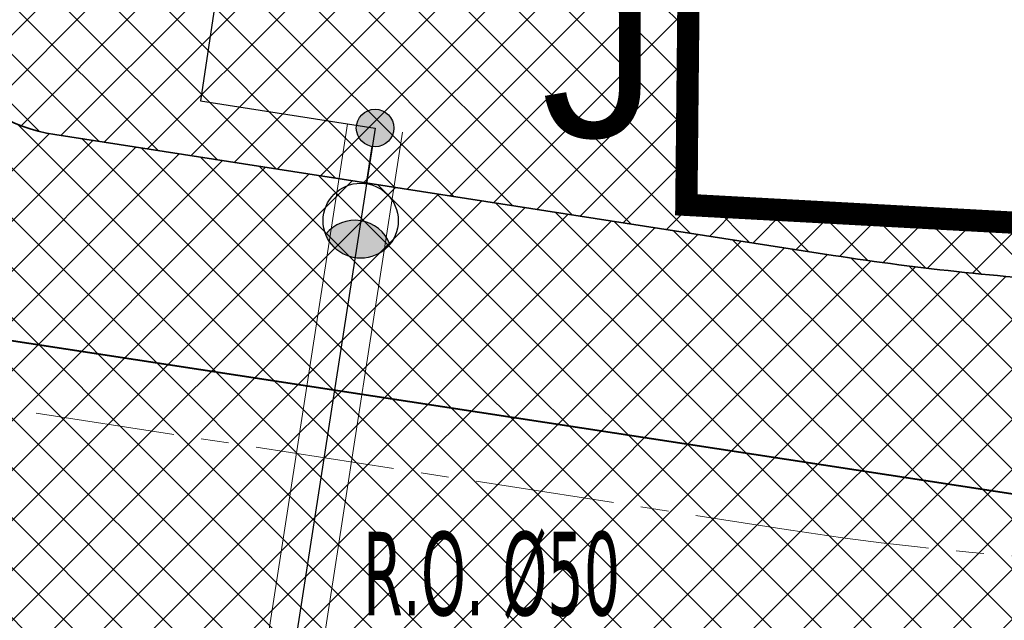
# Model space of a CAD drawing. Header units: metres. Extents: x 5515420 to 5516573, y 5683131 to 5683463.
# Tile 7 of 94: x 5516062 to 5516071, y 5683319 to 5683324. Entities that reach past the tile are written whole.
import ezdxf
from ezdxf.enums import TextEntityAlignment as Align
from ezdxf.lldxf.tags import DXFTag

# ---------------------------------------------------------------- set-up
doc = ezdxf.new("R2010")
doc.units = ezdxf.units.M
doc.linetypes.add('CENTER', pattern=[2, 1.25, -0.25, 0.25, -0.25])
doc.linetypes.add('L_0_02', pattern=[0])
doc.layers.get('0').update_dxf_attribs({"linetype": 'CONTINUOUS', "lineweight": 18, "true_color": 0x000000})
doc.layers.get('Defpoints').update_dxf_attribs({"linetype": 'CONTINUOUS'})
for name, color, linetype in [('--EL_KALBE_Nn', 240, '--LINIA_nN'), ('--EL_LEGENDA', 240, 'CONTINUOUS'), ('--EL_projektowane', 240, 'CONTINUOUS'), ('--oświetlenie wokół budynku', 240, 'CONTINUOUS'), ('A-Bilans', 184, 'CONTINUOUS'), ('A-Granica', 94, 'CENTER'), ('A-Nawierzchnie', 41, 'CONTINUOUS'), ('CEG_SEL_atrybut_bloku1', 7, 'CONTINUOUS'), ('CEG_SEL_atrybut_bloku2', 9, 'CONTINUOUS')]:
    doc.layers.add(name, color=color, linetype=linetype)
for name, color, linetype, lineweight in [('A-Drogi', 170, 'CONTINUOUS', 35), ('D-WYMIARY', 7, 'CONTINUOUS', 15), ('RR_kd', 106, 'CONTINUOUS', 40)]:
    doc.layers.add(name, color=color, linetype=linetype, lineweight=lineweight)
doc.layers.add('EGB_DzialkaEwidencyjna', color=7, linetype='L_0_02', lineweight=18, true_color=0x000000)
doc.layers.get('0').off()
doc.styles.add('GEO-INFO', font='arial.ttf')
doc.styles.add('ROMANS', font='romans', dxfattribs={"width": 0.9, "oblique": 15})
doc.styles.get("Standard").update_dxf_attribs({"font": 'simplex.shx'})
doc.styles.add('verdena2', font='verdana.ttf', dxfattribs={"width": 0.5, "height": 0.75})
tags = doc.linetypes.add('--LINIA_nN', pattern='A,0.5,-0.2,["nN",Standard,S=0.1,R=0,X=-0.1,Y=-0.05],-0.25', length=0.95).pattern_tags.tags
tags[6] = DXFTag(74, 10)
doc.dimstyles.get("Standard").update_dxf_attribs({"dimtxt": 0.18, "dimasz": 0.18, "dimexe": 0.18, "dimexo": 0.0625, "dimgap": 0.09, "dimtad": 0, "dimtih": 1, "dimtoh": 1, "dimdec": 4, "dimzin": 0, "dimdsep": 46, "dimtxsty": 'Standard', "dimcen": 0.09, "dimadec": 0, "dimazin": 0, "dimtfac": 1, "dimtdec": 4, "dimtofl": 0, "dimtmove": 0, "dimatfit": 3, "dimfxl": 1, "dimtolj": 1, "dimtzin": 0, "dimarcsym": 0})
pattern_1 = [(45, (0, 0), (-0.2245064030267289, 0.2245064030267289), []), (135, (0, 0), (-0.2245064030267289, -0.2245064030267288), [])]

# ---------------------------------------------------------------- blocks, each defined once
blk = doc.blocks.new('L_0_02_2')
at = {"color": 0}
blk.add_point((0, 0), dxfattribs=at)
blk = doc.blocks.new('L_0_02_1')
at = {"color": 0}
blk.add_point((0, 0), dxfattribs=at)
blk = doc.blocks.new('_ARCHTICK')
at = {"color": 0, "linetype": 'ByBlock', "lineweight": -2}
blk.add_line((0, 0), (-1, 0), dxfattribs=at)
blk.add_solid([(0.397747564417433, 0.3093592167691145), (0.3093592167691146, 0.397747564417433), (-0.3093592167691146, -0.397747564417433), (-0.397747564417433, -0.3093592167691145)], dxfattribs=at)
blk = doc.blocks.new('*D292')
at = {"layer": 'D-WYMIARY', "color": 14, "lineweight": -2}
for p, q in [((5516059.793751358, 5683325.168525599), (5516058.088289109, 5683314.17240944)), ((5516062.87289336, 5683324.286178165), (5516059.356935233, 5683324.831491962)), ((5516061.29004259, 5683314.080610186), (5516057.774084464, 5683314.625923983))]:
    blk.add_line(p, q, dxfattribs=at)
at = {"layer": 'Defpoints', "color": 0}
for p in [(5516063.231110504, 5683324.230619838), (5516058.149594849, 5683314.56768353), (5516061.648259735, 5683314.025051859)]:
    blk.add_point(p, dxfattribs=at)
at = {"layer": 'D-WYMIARY', "color": 14, "lineweight": -2, "xscale": 0.5, "yscale": 0.5, "zscale": 0.5}
for p, rotation in [((5516059.732445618, 5683324.773251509), 81.18385189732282), ((5516058.149594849, 5683314.56768353), 261.1838518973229)]:
    blk.add_blockref('_ARCHTICK', p, dxfattribs=dict(at, rotation=rotation))
at = {"layer": 'D-WYMIARY', "color": 50, "linetype": 'ByBlock', "insert": (5516058.521041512, 5683319.735604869), "char_height": 0.75, "attachment_point": 5, "rotation": 81.18385189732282}
blk.add_mtext('\\A1;10.3', dxfattribs=at)
blk = doc.blocks.new('*D903')
at = {"layer": 'D-WYMIARY', "color": 14, "lineweight": -2}
for p, q in [((5516058.586720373, 5683318.539222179), (5516109.045570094, 5683427.392488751)), ((5516122.905073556, 5683420.527040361), (5516108.532585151, 5683427.189396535)), ((5516072.782673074, 5683312.399584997), (5516058.410184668, 5683319.061941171))]:
    blk.add_line(p, q, dxfattribs=at)
at = {"layer": 'Defpoints', "color": 0}
for p in [(5516108.877345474, 5683427.029583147), (5516123.23395676, 5683420.3745868), (5516073.111556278, 5683312.247131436)]:
    blk.add_point(p, dxfattribs=at)
at = {"layer": 'D-WYMIARY', "color": 14, "lineweight": -2, "xscale": 0.5, "yscale": 0.5, "zscale": 0.5}
for p, rotation in [((5516108.877345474, 5683427.029583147), 65.12995453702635), ((5516058.754944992, 5683318.902127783), 245.1299545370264)]:
    blk.add_blockref('_ARCHTICK', p, dxfattribs=dict(at, rotation=rotation))
at = {"layer": 'D-WYMIARY', "color": 50, "linetype": 'ByBlock', "insert": (5516083.43055803, 5683373.144594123), "char_height": 0.75, "attachment_point": 5, "rotation": 65.12995453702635}
blk.add_mtext('\\A1;119.2', dxfattribs=at)
blk = doc.blocks.new('oprawa zewnetrzna stojaca')
for points in [[(2.625000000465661, 0, 0.2679491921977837), (2.25, 0.6495190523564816, 0.5773502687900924), (2.25, -0.6495190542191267, 0.267949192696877)], [(0.375, 0, 1.000000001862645), (-0.3749999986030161, 0, 1.000000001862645)]]:
    blk.add_hatch(color=256).paths.add_polyline_path(points)
blk.add_line((1.125000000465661, 0), (0.375, 0))
for centre, radius in [((1.875, 0), 0.7500000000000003), ((0, 0), 0.375)]:
    blk.add_circle(centre, radius)
blk.add_arc((2.625000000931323, -1.862645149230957e-09), 0.7500000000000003, 120.0000000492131, 239.999999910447)
at = {"layer": 'CEG_SEL_atrybut_bloku1', "style": 'ROMANS', "width": 0.6000000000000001, "flags": 8}
blk.add_attdef('TYP', text='', height=1, dxfattribs=at).set_placement((1.872500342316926, 0.900000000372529), align=Align.CENTER)
at = {"layer": 'CEG_SEL_atrybut_bloku2', "style": 'ROMANS', "width": 0.6, "flags": 8}
for tag, p in [('OPIS1', (1.872500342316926, -1.638064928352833)), ('OPIS2', (1.872500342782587, -2.499397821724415))]:
    blk.add_attdef(tag, text='', height=0.7500000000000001, dxfattribs=at).set_placement(p, align=Align.CENTER)

msp = doc.modelspace()

# ---------------------------------------------------------------- hatches: boundary and pattern name
at = {"layer": 'A-Nawierzchnie', "linetype": 'ByBlock', "true_color": 0xb7e0ab, "transparency": 33554687}
h = msp.add_hatch(dxfattribs=at)
h.set_pattern_fill('ANSI37', color=9, scale=0.1, style=0)
h.set_pattern_definition([(45, (615.2743167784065, 129.3192508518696), (-0.2245064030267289, 0.2245064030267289), []), (135, (615.2743167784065, 129.3192508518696), (-0.2245064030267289, -0.2245064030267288), [])])
h.paths.add_polyline_path([(5516099.6639383, 5683319.509563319), (5516093.18050492, 5683320.492467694, 0.02400827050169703), (5516090.889116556, 5683320.728043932), (5516071.666547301, 5683321.775596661, -0.02484724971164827), (5516069.295594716, 5683322.023371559), (5516062.302756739, 5683323.108692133, -0.3638266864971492), (5516061.032989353, 5683324.559218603), (5516063.231110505, 5683324.230619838), (5516064.490548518, 5683332.646905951), (5516062.29494606, 5683332.975128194), (5516065.4430103, 5683353.379441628, 0.414213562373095), (5516062.9339508, 5683356.800643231), (5516050.08979864, 5683358.776220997, 0.4141947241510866), (5516046.668626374, 5683356.267352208), (5516042.257273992, 5683327.598946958, 0.4142317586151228), (5516044.766305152, 5683324.177561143), (5516053.343595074, 5683322.858275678, -0.02007901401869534), (5516053.579985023, 5683322.812134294), (5516052.668604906, 5683316.935679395), (5516054.150876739, 5683316.705803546), (5516053.920999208, 5683315.223525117), (5516046.954293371, 5683316.304038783), (5516046.53358273, 5683313.591470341), (5516044.962368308, 5683313.835160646), (5516043.961552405, 5683307.382313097), (5516045.532766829, 5683307.138622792), (5516044.092847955, 5683297.854620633), (5516044.241075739, 5683297.831630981), (5516044.011179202, 5683296.349353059), (5516069.871986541, 5683292.33842502), (5516070.101883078, 5683293.820702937), (5516070.250110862, 5683293.797713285), (5516071.690029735, 5683303.081715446), (5516073.26124416, 5683302.838025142), (5516074.262060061, 5683309.290872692), (5516072.690845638, 5683309.534562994), (5516073.111556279, 5683312.247131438), (5516066.144886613, 5683313.327639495), (5516066.374772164, 5683314.809910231), (5516068.140582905, 5683314.536067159), (5516068.712784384, 5683314.452779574), (5516069.444190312, 5683314.361830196), (5516070.42180041, 5683314.267207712), (5516071.256411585, 5683314.210627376), (5516075.58645081, 5683313.974792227), (5516074.85022779, 5683300.465115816), (5516082.256583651, 5683299.380121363), (5516080.796957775, 5683289.416467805), (5516090.875183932, 5683287.94005766), (5516092.610210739, 5683299.78364581), (5516076.426464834, 5683302.154484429), (5516076.852947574, 5683309.980433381), (5516087.948828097, 5683309.370979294), (5516088.305421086, 5683315.861425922), (5516090.617040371, 5683315.735451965, -0.02400827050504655), (5516092.431056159, 5683315.548954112), (5516098.599416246, 5683314.613815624), (5516098.31852322, 5683313.306826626), (5516091.99430035, 5683314.28274265), (5516090.39067605, 5683303.90295513), (5516099.094000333, 5683302.561238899), (5516096.496908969, 5683285.74680292), (5516069.794551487, 5683289.86845434), (5516048.342630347, 5683290.09877717), (5516034.965910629, 5683291.963955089), (5516037.042734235, 5683305.715577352), (5516039.999341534, 5683324.308768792), (5516043.122031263, 5683343.075807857), (5516045.796543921, 5683360.442185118), (5516068.332659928, 5683356.975872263), (5516067.979837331, 5683322.47700484), (5516099.929928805, 5683320.735853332)])
at = {"layer": 'A-Nawierzchnie', "linetype": 'ByBlock', "true_color": 0xcbd1d0, "transparency": 33554687}
h = msp.add_hatch(dxfattribs=at)
h.set_pattern_fill('ANSI37', color=254, scale=0.1, style=0)
h.set_pattern_definition(pattern_1)
h.paths.add_polyline_path([(5516068.531271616, 5683317.08214428), (5516059.777261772, 5683318.440806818, -0.2278659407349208), (5516055.492519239, 5683321.385115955, 0.2282237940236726), (5516053.346113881, 5683322.857893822), (5516044.768823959, 5683324.177179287, -0.4142317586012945), (5516042.259792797, 5683327.598565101), (5516046.67114518, 5683356.266970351, -0.4141947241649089), (5516050.092317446, 5683358.775839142), (5516062.936469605, 5683356.800261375, -0.4142135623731), (5516065.445529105, 5683353.379059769), (5516061.052606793, 5683324.81862364, 0.4138459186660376), (5516062.305275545, 5683323.108310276), (5516069.29811352, 5683322.022989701, 0.02484724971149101), (5516071.669066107, 5683321.775214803), (5516090.891635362, 5683320.727662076, -0.02400827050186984), (5516093.18302372, 5683320.492085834), (5516099.663938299, 5683319.509563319), (5516098.60193505, 5683314.613433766), (5516092.433574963, 5683315.548572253, 0.02400827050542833), (5516090.619559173, 5683315.735070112), (5516071.396589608, 5683316.78264465, -0.02481899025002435), (5516068.534925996, 5683317.081537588)])
h.paths.add_polyline_path([(5516047.432022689, 5683328.326347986), (5516056.322993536, 5683326.958814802, 0.4142135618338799), (5516056.893193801, 5683327.376991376), (5516060.693785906, 5683352.086412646, 0.414213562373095), (5516060.275609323, 5683352.656612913), (5516051.384638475, 5683354.0241461, 0.414213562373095), (5516050.814438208, 5683353.605969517), (5516047.013846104, 5683328.896548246, 0.414213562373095)], flags=16)
at = {"layer": 'A-Nawierzchnie', "linetype": 'ByBlock', "true_color": 0xf8e4d3, "transparency": 33554687}
h = msp.add_hatch(dxfattribs=at)
h.set_pattern_fill('ANSI37', color=254, scale=0.1, style=0)
h.set_pattern_definition(pattern_1)
h.paths.add_polyline_path([(5516054.150876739, 5683316.705803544), (5516052.668606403, 5683316.935689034), (5516053.580017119, 5683322.812341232, -0.1353740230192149), (5516054.979079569, 5683322.045883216), (5516054.150884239, 5683316.705792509)])
h.paths.add_polyline_path([(5516075.58643011, 5683313.974658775), (5516074.85022779, 5683300.465115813), (5516082.256583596, 5683299.380121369), (5516082.531984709, 5683301.260056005), (5516076.426464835, 5683302.154484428), (5516076.852947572, 5683309.98043338), (5516087.948828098, 5683309.370979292), (5516088.035863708, 5683310.868452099), (5516076.93431231, 5683311.47347454), (5516077.165830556, 5683315.390813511), (5516071.338034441, 5683315.708404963, -0.02490027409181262), (5516068.360565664, 5683316.019882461), (5516062.320855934, 5683316.956554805), (5516062.090966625, 5683315.474323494), (5516068.130859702, 5683314.537575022, 0.02482606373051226), (5516071.256411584, 5683314.210627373), (5516075.586450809, 5683313.974792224)])

# ---------------------------------------------------------------- linework, layer by layer
at = {"layer": '--EL_KALBE_Nn', "linetype": '--LINIA_nN', "ltscale": 10}
msp.add_lwpolyline([(5516063.614064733, 5683323.411175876), (5516065.182244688, 5683323.167787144)], dxfattribs=at)
at = {"layer": '--EL_LEGENDA', "linetype": '--LINIA_nN', "ltscale": 5}
for points in [[(5516066.009700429, 5683353.75796809), (5516062.877429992, 5683333.393617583), (5516065.059063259, 5683333.067483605), (5516063.614064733, 5683323.411175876)], [(5516065.182244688, 5683323.167787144), (5516063.754877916, 5683313.964736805)]]:
    msp.add_lwpolyline(points, dxfattribs=at)
at = {"layer": '--EL_projektowane', "lineweight": 5}
for p, q in [((5516063.507834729, 5683314.003052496), (5516064.935198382, 5683323.206103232)), ((5516064.00192734, 5683313.926420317), (5516065.429290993, 5683323.129471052))]:
    msp.add_line(p, q, dxfattribs=at)
at = {"layer": 'A-Drogi', "linetype": 'ByBlock'}
msp.add_line((5516062.305275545, 5683323.108310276), (5516069.298113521, 5683322.022989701), dxfattribs=at)
at = {"layer": 'A-Drogi', "color": 141, "linetype": 'CENTER', "lineweight": 15}
msp.add_line((5516060.160682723, 5683320.911229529), (5516068.914692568, 5683319.55256699), dxfattribs=at)
at = {"layer": 'A-Drogi', "linetype": 'ByBlock'}
for centre, radius, start, end in [((5516062.53517207, 5683324.590588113), 1.500000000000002, 171.2557797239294, 261.1838519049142), ((5516072.9750318, 5683345.739656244), 24.00000000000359, 261.1872972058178, 266.8806958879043)]:
    msp.add_arc(centre, radius, start, end, dxfattribs=at)
at = {"layer": 'A-Drogi', "color": 141, "linetype": 'CENTER', "lineweight": 15}
msp.add_arc((5516072.974631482, 5683345.739678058), 26.50000000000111, 261.1937698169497, 266.8806959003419, dxfattribs=at)
at = {"layer": 'A-Granica', "lineweight": 13, "ltscale": 2}
msp.add_lwpolyline([(5516043.122031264, 5683343.075807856, 0.2, 0.2, 0), (5516045.796543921, 5683360.442185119, 0.2, 0.2, 0), (5516068.332659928, 5683356.975872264, 0.2, 0.2, 0), (5516067.97983733, 5683322.477004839, 0.2, 0.2, 0), (5516099.929928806, 5683320.735853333, 0.2, 0.2, 0), (5516098.318523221, 5683313.306826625, 0.2, 0.2, 0), (5516091.99430035, 5683314.282742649, 0.2, 0.2, 0), (5516090.39067605, 5683303.902955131, 0.2, 0.2, 0), (5516099.094000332, 5683302.5612389, 0.2, 0.2, 0), (5516096.496908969, 5683285.74680292, 0.2, 0.2, 0), (5516069.794551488, 5683289.86845434, 0.2, 0.2, 0), (5516048.342630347, 5683290.098777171, 0.2, 0.2, 0), (5516034.965910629, 5683291.96395509, 0.2, 0.2, 0), (5516037.042734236, 5683305.715577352, 0.2, 0.2, 0), (5516039.999341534, 5683324.308768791, 0.2, 0.2, 0)], format="xyseb", close=True, dxfattribs=at)
at = {"layer": 'EGB_DzialkaEwidencyjna', "linetype": 'CONTINUOUS', "lineweight": 18}
for p, q in [((5516067.97983733, 5683322.47700484), (5516068.33265741, 5683356.97562613)), ((5516068.33265741, 5683356.97562613), (5516067.97983733, 5683322.47700484)), ((5516099.92950166, 5683320.73587661), (5516067.97983733, 5683322.47700484)), ((5516067.97983733, 5683322.47700484), (5516099.92950166, 5683320.73587661))]:
    msp.add_line(p, q, dxfattribs=at)
at = {"layer": 'RR_kd'}
msp.add_line((5516080.565697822, 5683318.397354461), (5516057.678148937, 5683321.904085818), dxfattribs=at)

# ---------------------------------------------------------------- block references
at = {"layer": '--EL_LEGENDA', "xscale": 0.4500000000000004, "yscale": 0.4500000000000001, "zscale": 0.4500000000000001, "rotation": 261.1778200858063}
msp.add_blockref('oprawa zewnetrzna stojaca', (5516065.182244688, 5683323.167787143), dxfattribs=at)
at = {"layer": 'EGB_DzialkaEwidencyjna', "color": 18, "linetype": 'Continuous', "true_color": 0x000000, "xscale": 0.5, "yscale": 0.5, "zscale": 0.5}
for name, rotation in [('L_0_02_2', 356.8800000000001), ('L_0_02_1', 89.41000000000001), ('L_0_02_2', 89.41000000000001), ('L_0_02_1', 356.8800000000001)]:
    msp.add_blockref(name, (5516067.97983733, 5683322.47700484), dxfattribs=dict(at, rotation=rotation))

# ---------------------------------------------------------------- texts
at = {"layer": '--oświetlenie wokół budynku', "linetype": 'Continuous', "lineweight": -3, "style": 'verdena2', "width": 0.5}
msp.add_text('R.O. %%C50', height=0.75, dxfattribs=at).set_placement((5516065.073193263, 5683318.786914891))
at = {"layer": 'A-Bilans', "linetype": 'ByBlock', "insert": (5516066.676177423, 5683324.584577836, -10.29999999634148), "char_height": 1.5, "width": 2.445415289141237, "attachment_point": 1, "style": 'GEO-INFO'}
msp.add_mtext('J', dxfattribs=at)

# ---------------------------------------------------------------- dimensions: what is measured, and where the dimension line sits
at = {"layer": 'D-WYMIARY'}
for p1, p2, distance, picture, middle in [((5516073.111556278, 5683312.247131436), (5516123.23395676, 5683420.3745868), 15.824072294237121, '*D903', (5516083.43055803, 5683373.144594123)), ((5516063.231110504, 5683324.230619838), (5516061.648259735, 5683314.025051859), -3.5404950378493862, '*D292', (5516058.521041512, 5683319.735604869))]:
    dim = msp.add_aligned_dim(p1=p1, p2=p2, distance=distance, dimstyle='Standard', override={"dimtxt": 0.75, "dimasz": 0.5, "dimexe": 0.3800000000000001, "dimexo": 0.3625, "dimgap": 0.05, "dimtad": 2, "dimtih": 0, "dimdec": 1, "dimblk": 'ARCHTICK', "dimblk1": 'ARCHTICK', "dimblk2": 'ARCHTICK', "dimdle": 0.4, "dimclrd": 14, "dimclre": 14, "dimclrt": 50, "dimtvp": 0.3}, dxfattribs=at)
    dim.commit()
    dim.dimension.update_dxf_attribs({"geometry": picture, "text_midpoint": middle})

doc.saveas('drawing.dxf')
